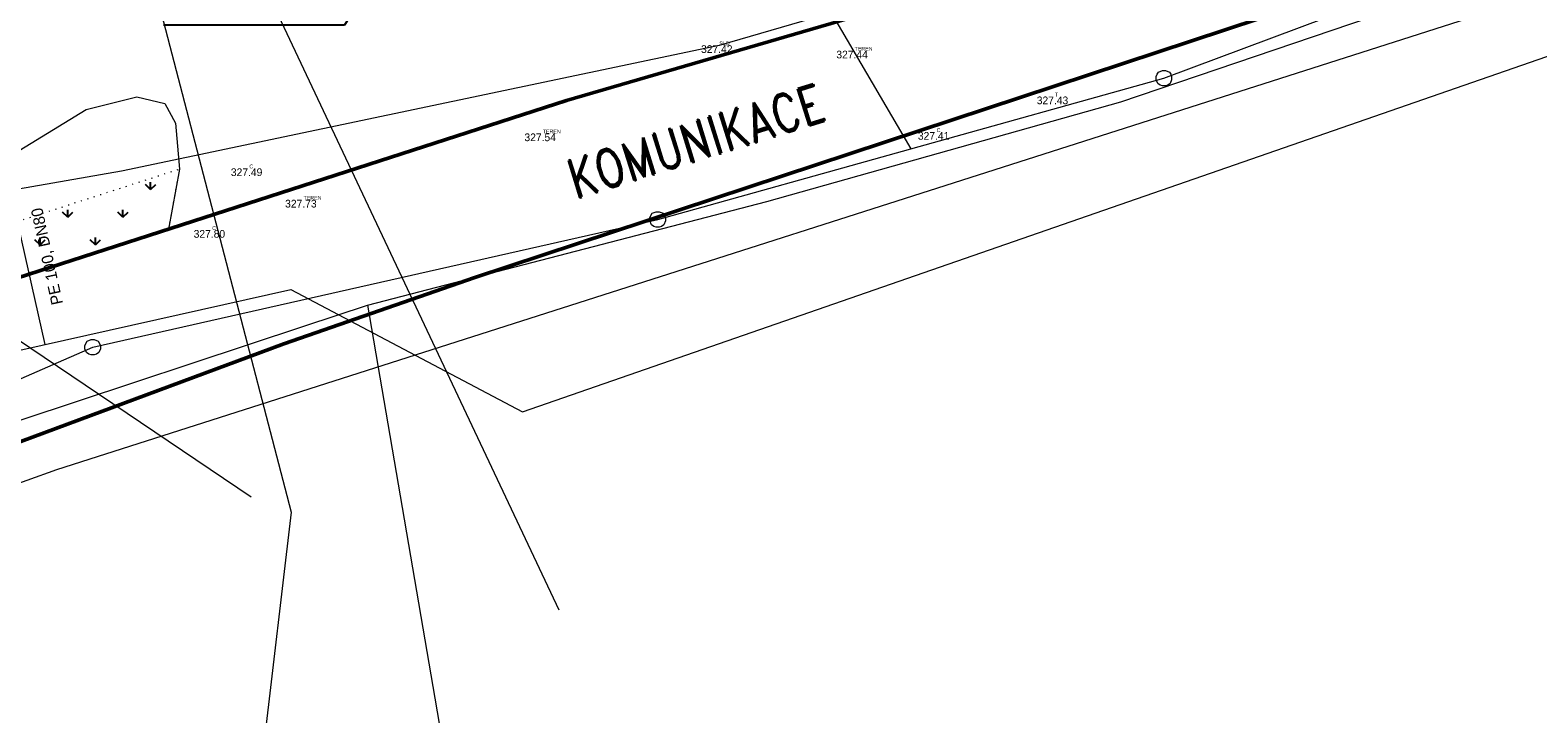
# Model space of a CAD drawing. Header units: millimetres. Extents: x 574189 to 1148315, y -389678 to 333486.
# Tile 12 of 35: x 848892 to 946810, y -312429 to -268029. Entities that reach past the tile are written whole.
import ezdxf
from ezdxf import colors
from ezdxf.entities.mleader import LeaderData, LeaderLine
from ezdxf.enums import TextEntityAlignment as Align
from ezdxf.math import Vec2, Vec3

# ---------------------------------------------------------------- set-up
doc = ezdxf.new("R2010")
doc.units = ezdxf.units.MM
doc.linetypes.add('DOT2', pattern=[0.875, 0.125, -0.75])
for name, color, linetype, lineweight in [('hranice', 3, 'Continuous', 20), ('hranice stavajici', 3, 'DOT2', 15), ('IN_C_TENKA', 7, 'Continuous', 18), ('OstElektroNNnadz', 232, '_EL_VEDENI_NN_NADZ', 13), ('OstKanSplask', 34, 'KANALIZACE_SPLASKOVA_PODZ', 13), ('OstPlynNtl', 30, '633B', 13), ('OstSdelovaci', 216, 'EL_VEDENI_SLABOPROUD_PODZ', 13), ('OstVodPitna', 150, '616B', 13), ('Vrstva 34', 7, 'Continuous', 0)]:
    doc.layers.add(name, color=color, linetype=linetype, lineweight=lineweight)
for name, color, linetype in [('IN_SRAFY PUVODNI TEREN', 8, 'Continuous'), ('IN_TEXT', 7, 'Continuous'), ('vyskopis', 7, 'Continuous')]:
    doc.layers.add(name, color=color, linetype=linetype)
doc.styles.add('iso', font='isocp.shx')
doc.styles.add('Koty', font='romand.shx', dxfattribs={"width": 0.8})
doc.styles.add('Style-cs_Working', font='cs_Working.shx')
doc.linetypes.add('616B', pattern='A,5,-2,5,-5.5,[145,stn.shx,S=0.1,R=0,X=0,Y=0],-5.5,5,-2', length=30)
doc.linetypes.add('633B', pattern='A,5,-2,5,-5.5,[155,stn.shx,S=0.1,R=0,X=0,Y=0],-5.5,5,-2', length=30)
doc.linetypes.add('_EL_VEDENI_NN_NADZ', pattern='A,10,-15,[109,cadkon.shx,S=5,R=0,X=0,Y=0],-50,10,-10', length=95)
doc.linetypes.add('EL_VEDENI_NN_PODZ', pattern='A,35,-15,[109,cadkon.shx,S=5,R=0,X=0,Y=0],-50', length=100)
doc.linetypes.add('EL_VEDENI_SLABOPROUD_PODZ', pattern='A,35,-30,[116,cadkon.shx,S=5,R=0,X=0,Y=0],-35', length=100)
doc.linetypes.add('KANALIZACE_SPLASKOVA_PODZ', pattern='A,35,-15,[102,cadkon.shx,S=5,R=0,X=0,Y=5],-5,[102,cadkon.shx,S=5,R=0,X=20,Y=5],30,-15', length=100)
doc.linetypes.add('PLYN_POTRUBI_ST_PODZ', pattern='A,35,-15,[113,cadkon.shx,S=5,R=0,X=0,Y=0],-50', length=100)
doc.linetypes.add('VODOVOD_NADZ', pattern='A,10,-15,[119,cadkon.shx,S=1.25,R=0,X=0,Y=0],-50,10,-10', length=95)

# ---------------------------------------------------------------- blocks, each defined once
blk = doc.blocks.new('Z620_2')
at = {"layer": 'Vrstva 34', "color": 32, "linetype": 'Continuous', "lineweight": 0}
for p, q in [((-0.5, 0.1), (-0.45, 0.25)), ((-0.5, -0.1), (-0.5, 0.1)), ((-0.45, 0.25), (-0.35, 0.4)), ((-0.35, 0.4), (-0.1, 0.5)), ((-0.1, 0.5), (0.1, 0.5)), ((0.1, 0.5), (0.35, 0.4)), ((0.35, 0.4), (0.45, 0.25)), ((0.45, 0.25), (0.5, 0.1)), ((0.5, 0.1), (0.5, -0.1)), ((-0.4, -0.35), (-0.5, -0.1)), ((-0.25, -0.45), (-0.4, -0.35)), ((-0.1, -0.5), (-0.25, -0.45)), ((0.1, -0.5), (-0.1, -0.5)), ((0.25, -0.45), (0.1, -0.5)), ((0.4, -0.35), (0.25, -0.45)), ((0.5, -0.1), (0.4, -0.35))]:
    blk.add_line(p, q, dxfattribs=at)
blk = doc.blocks.new('_OPEN30')
at = {"color": 0, "linetype": 'ByBlock'}
for p, q in [((-1, 0.27), (0, 0)), ((0, 0), (-1, -0.27)), ((0, 0), (-1, 0))]:
    blk.add_line(p, q, dxfattribs=at)

msp = doc.modelspace()

# ---------------------------------------------------------------- hatches: boundary and pattern name
at = {"layer": 'IN_SRAFY PUVODNI TEREN'}
h = msp.add_hatch(dxfattribs=at)
h.set_pattern_fill('GRASS', color=256, scale=100)
h.paths.add_polyline_path([(857878, -280957.8), (838027.6, -287369.5), (827413.9, -291937.5), (808998, -305798.8), (799028.6, -326090.3), (777538.9, -382535.6), (773561.5, -383145.7), (795815.5, -324693), (806225.3, -303505.1), (825954.6, -289432.5), (836795.1, -284089.5), (858583.7, -277051.9)])

# ---------------------------------------------------------------- linework, layer by layer
at = {"layer": 'hranice stavajici', "color": 3, "linetype": 'DOT2', "lineweight": 20, "ltscale": 500}
msp.add_lwpolyline([(857878, -280957.8), (838027.6, -287369.5), (827413.9, -291937.5), (808998, -305798.8), (799028.6, -326090.3), (777538.9, -382535.6), (773561.5, -383145.7), (795815.5, -324693), (806225.3, -303505.1), (825954.6, -289432.5), (836795.1, -284089.5), (858583.7, -277051.9)], close=True, dxfattribs=at)
at = {"layer": 'IN_C_TENKA', "color": 8, "lineweight": 50}
for points in [[(777538.9, -382535.6), (799028.6, -326090.3), (808998, -305798.8), (827413.9, -291937.5), (838027.6, -287369.5), (883731.3, -272607.3), (923386.3, -261042.6), (926823.2, -259783.2), (933978.8, -256444.4), (957973.3, -244504), (989220.8, -228340.5), (1004036.8, -220063.3), (1015029.8, -216950.6), (1027459.6, -214991.3), (1057348.4, -216391.8)], [(788589.2, -382535.6), (814909.6, -314137.2), (834225.5, -299959.1), (865358.3, -288400.4), (877777.1, -284084.2), (933200.1, -265776), (963964, -250976.3), (1007364.1, -228554.2), (1020204.9, -225475.6), (1040562.2, -225570.9), (1057348.4, -226795)]]:
    msp.add_lwpolyline(points, dxfattribs=at)
at = {"layer": 'IN_C_TENKA'}
for points in [[(825954.6, -289432.5), (852527.8, -273184.4), (855812, -272369.3), (857646.2, -272784.3), (858338.4, -274064), (858583.7, -277051.9)], [(858583.7, -277051.9), (857878, -280957.8)]]:
    msp.add_lwpolyline(points, dxfattribs=at)
at = {"layer": 'OstElektroNNnadz', "ltscale": 100}
for p, q in [((924838.1, -259937.6), (893649.1, -269019.6)), ((893649.1, -269019.6), (854815.7, -277186.9)), ((854815.7, -277186.9), (821929.9, -282890.8))]:
    msp.add_line(p, q, dxfattribs=at)
at = {"layer": 'OstElektroNNnadz', "linetype": 'EL_VEDENI_NN_PODZ', "ltscale": 100}
msp.add_line((848013.4, -288051.7), (863254.3, -298331.4), dxfattribs=at)
at = {"layer": 'OstKanSplask', "ltscale": 50}
for p, q in [((883017.6, -236277.3), (906087.2, -275733.9)), ((922527.2, -271146.9), (937980.2, -265364.9)), ((889647.2, -280320.9), (922527.2, -271146.9)), ((852953.2, -288619.5), (889647.2, -280320.9)), ((828697.5, -299242.7), (852953.2, -288619.5))]:
    msp.add_line(p, q, dxfattribs=at)
at = {"layer": 'OstPlynNtl', "linetype": 'PLYN_POTRUBI_ST_PODZ', "ltscale": 100}
for p, q in [((880865.5, -292813), (1026982.9, -242126.8)), ((838639.8, -290956.8), (865825.4, -284879.6)), ((865825.4, -284879.6), (880865.5, -292813))]:
    msp.add_line(p, q, dxfattribs=at)
at = {"layer": 'OstPlynNtl', "linetype": 'PLYN_POTRUBI_ST_PODZ', "ltscale": 75}
msp.add_line((847685.6, -278806.1), (849842, -288452.6), dxfattribs=at)
at = {"layer": 'OstSdelovaci', "ltscale": 100}
for p, q in [((854801.7, -256890), (865842.5, -299335.2)), ((850618.4, -296566.4), (959161.4, -261852.9)), ((836939.8, -301446.2), (850618.4, -296566.4)), ((865842.5, -299335.2), (861945.4, -332266.2))]:
    msp.add_line(p, q, dxfattribs=at)
at = {"layer": 'OstVodPitna', "linetype": 'VODOVOD_NADZ', "ltscale": 100}
msp.add_line((856799.9, -249673.7), (883223.4, -305684.9), dxfattribs=at)
at = {"layer": 'OstVodPitna', "ltscale": 500}
for p, q in [((919730.7, -272684.4), (949756.6, -262481.6)), ((896739.4, -279157.2), (919730.7, -272684.4)), ((870804.9, -285892.2), (896739.4, -279157.2)), ((870804.9, -285892.2), (896739.4, -279157.2)), ((866729.8, -287230.5), (870804.9, -285892.2)), ((870804.9, -285892.2), (877792.3, -326689.9)), ((848316.8, -293341.9), (866729.8, -287230.5))]:
    msp.add_line(p, q, dxfattribs=at)

# ---------------------------------------------------------------- block references
at = {"layer": 'OstKanSplask', "ltscale": 100, "xscale": 1000, "yscale": 1000, "zscale": 1000}
msp.add_blockref('Z620_2', (922527.2, -271146.9), dxfattribs=at)
at = {"layer": 'Vrstva 34', "color": 32, "linetype": 'Continuous', "lineweight": 0, "xscale": 1000, "yscale": 1000, "zscale": 1000}
for p in [(889647.2, -280320.9), (889647.2, -280320.9), (852953.2, -288619.5)]:
    msp.add_blockref('Z620_2', p, dxfattribs=at)

# ---------------------------------------------------------------- texts
at = {"layer": 'IN_TEXT', "insert": (883543.6, -276606.2), "char_height": 2500, "width": 15598.124, "attachment_point": 1, "rotation": 17.404775, "style": 'Koty'}
msp.add_mtext('KOMUNIKACE', dxfattribs=at)
at = {"layer": 'OstPlynNtl', "linetype": 'Continuous', "lineweight": 13, "style": 'Style-cs_Working'}
msp.add_text('PE 100, DN80', height=749.994, rotation=102.308777, dxfattribs=at).set_placement((849980.5, -282723.3), align=Align.MIDDLE_CENTER)
at = {"layer": 'vyskopis', "color": 34, "linetype": 'Continuous', "lineweight": 0, "style": 'Style-cs_Working'}
for s, p in [('327.42 ', (893578.1, -269009.6)), ('327.44 ', (902366.9, -269362.6)), ('327.43 ', (915381.1, -272339.6)), ('327.54 ', (882110.1, -274738.6)), ('327.41 ', (907661.8, -274644.6)), ('327.49 ', (863043.3, -277004.6)), ('327.73 ', (866567.2, -279046.6)), ('327.80 ', (860626.4, -281009.6))]:
    msp.add_text(s, height=500, dxfattribs=at).set_placement(p, align=Align.TOP_CENTER)
at = {"layer": 'vyskopis', "color": 4, "linetype": 'Continuous', "lineweight": 0, "style": 'Style-cs_Working'}
for s, p in [('SLD', (893651.1, -269009.6)), ('TEREN', (902434.1, -269362.6)), ('T', (915454.1, -272339.6)), ('TEREN', (882183.1, -274738.6)), ('C', (907766.1, -274644.6)), ('C', (863128.1, -277004.6)), ('TEREN', (866650.1, -279046.6)), ('C', (860715.1, -281009.6))]:
    msp.add_text(s, height=250, dxfattribs=at).set_placement(p)

# ---------------------------------------------------------------- leaders
at = {"layer": 'hranice'}
ml = msp.add_multileader_mtext('Standard', dxfattribs=at)
ml.set_content('PŘÍSTŘEŠEK NA KOLA\\P{\\LPRO ZAMĚSTNANCE}', color=256, style='iso')
ml.set_leader_properties()
ml.build(insert=Vec2(0, 0))
ml.multileader.update_dxf_attribs({"text_left_attachment_type": 5, "text_right_attachment_type": 5, "dogleg_length": 500, "arrow_head_size": 1000})
ctx = ml.context
ctx.base_point, ctx.char_height, ctx.arrow_head_size, ctx.plane_origin = Vec3(847044, -265801.8), 1000, 1000, Vec3(857462.5, -254953.6)
ctx.left_attachment, ctx.right_attachment, ctx.text_align_type = 5, 5, 2
notes = []
notes.append((ctx, [(0, (1, 1, 0), (860458, -265801.8), (-1, 0), 500, [(0, [(867369.9, -258499.4)], 0, [])])]))
ctx.mtext.insert, ctx.mtext.alignment, ctx.mtext.flow_direction = Vec3(859956, -262235.1), 3, 5
ml = msp.add_multileader_mtext('Standard', dxfattribs=at)
ml.set_content('HRANICE ASFALTOVÁNÍ', color=256, style='iso')
ml.set_leader_properties()
ml.set_arrow_properties(name='OPEN30')
ml.build(insert=Vec2(0, 0))
ml.multileader.update_dxf_attribs({"text_left_attachment_type": 5, "text_right_attachment_type": 5, "dogleg_length": 500, "arrow_head_size": 750})
ctx = ml.context
ctx.base_point, ctx.char_height, ctx.arrow_head_size, ctx.plane_origin = Vec3(858455.4, -267714.3), 750, 750, Vec3(851249.8, -284272.7)
ctx.left_attachment, ctx.right_attachment, ctx.text_align_type = 5, 5, 2
notes.append((ctx, [(0, (1, 1, 0), (869309.4, -267714.3), (-1, 0), 500, [(0, [(873487.6, -260952.3)], 0, [])])]))
ctx.mtext.insert, ctx.mtext.alignment, ctx.mtext.flow_direction = Vec3(868807.4, -266551.8), 3, 5
for ctx, leaders in notes:
    for number, flags, end, landing, length, lines in leaders:
        leader = LeaderData()
        leader.index, (leader.has_last_leader_line, leader.has_dogleg_vector, leader.attachment_direction) = number, flags
        leader.last_leader_point, leader.dogleg_vector, leader.dogleg_length = Vec3(end), Vec3(landing), length
        for number, points, colour, breaks in lines:
            line = LeaderLine()
            line.index, line.vertices, line.color, line.breaks = number, Vec3.list(points), colors.encode_raw_color(colour), breaks
            leader.lines.append(line)
        ctx.leaders.append(leader)

doc.saveas('drawing.dxf')
